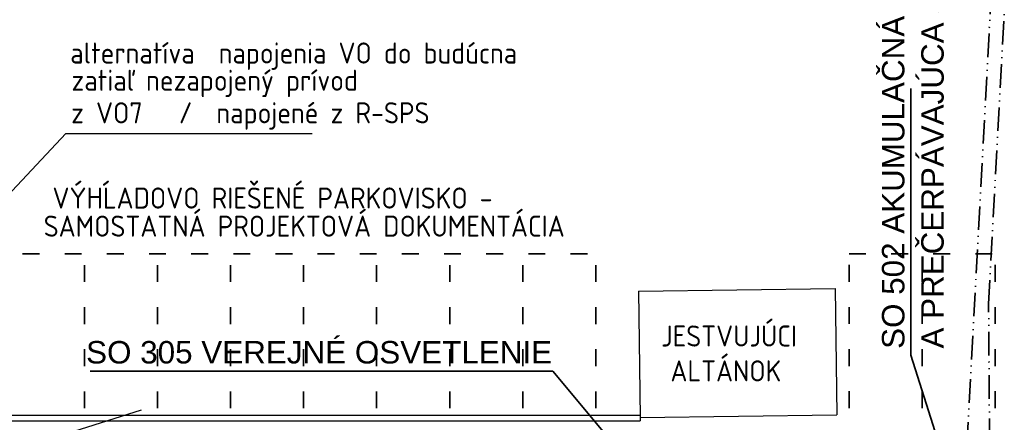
# Model space of a CAD drawing. Extents: x 4743276 to 9726129, y -4307434 to -1665362.
# Tile 54 of 121: x 4848494 to 4883529, y -2010175 to -1995837. Entities that reach past the tile are written whole.
import ezdxf
from ezdxf.enums import TextEntityAlignment as Align

# ---------------------------------------------------------------- set-up
doc = ezdxf.new("R2010")
doc.units = 0
doc.header["$MEASUREMENT"] = 0
doc.linetypes.add('ACAD_ISO03W100', pattern=[30, 12, -18])
doc.linetypes.add('ACAD_ISO12W100', pattern=[22, 12, -3, 0.5, -3, 0.5, -3])
for name, color, linetype in [('MÚRY', 1, 'CONTINUOUS'), ('POPIS', 50, 'CONTINUOUS'), ('siete', 6, 'CONTINUOUS'), ('TENKÁ', 7, 'CONTINUOUS'), ('Výšky', 64, 'CONTINUOUS')]:
    doc.layers.add(name, color=color, linetype=linetype)
doc.styles.add('styl1', font='arial.ttf')
doc.styles.add('STYLE1', font='isocp.shx')

msp = doc.modelspace()

# ---------------------------------------------------------------- linework, layer by layer
at = {"layer": 'MÚRY', "linetype": 'Continuous'}
for p, q in [((4870511.419, -2005503.122), (4877510.764, -2005407.37)), ((4877510.764, -2005407.37), (4877572.319, -2009906.949)), ((4870511.419, -2005503.122), (4870572.974, -2010002.701)), ((4870572.974, -2010002.701), (4877572.319, -2009906.949))]:
    msp.add_line(p, q, dxfattribs=at)
at = {"layer": 'POPIS', "color": 254}
for p, q in [((4844599.949, -2005795), (4850131, -1999890)), ((4850131, -1999890), (4858900.5, -1999890))]:
    msp.add_line(p, q, dxfattribs=at)
at = {"layer": 'siete', "color": 47, "linetype": 'ACAD_ISO12W100', "lineweight": 35, "ltscale": 70}
for p, q in [((4882115.418, -2012551.249), (4883842.525, -1980337.576)), ((4882970.038, -2005950.341), (4884341.835, -1980363.829)), ((4883046.236, -2017034.048), (4882970.038, -2005950.341))]:
    msp.add_line(p, q, dxfattribs=at)
at = {"layer": 'TENKÁ', "color": 30, "lineweight": 35, "ltscale": 0.25}
for p, q in [((4880201.809, -2007785.03), (4880201.809, -1998286.574)), ((4880201.809, -2007785.03), (4883325.502, -2017642.425)), ((4851006.592, -2008353.378), (4867466.092, -2008353.378)), ((4870491.563, -2011974.048), (4867466.092, -2008353.378))]:
    msp.add_line(p, q, dxfattribs=at)
at = {"layer": 'TENKÁ', "color": 252, "linetype": 'ACAD_ISO03W100', "lineweight": 35, "ltscale": 50}
for p, q in [((4845595.757, -2004174.048), (4868995.757, -2004174.048)), ((4850795.757, -2009674.048), (4850795.757, -2004174.048)), ((4853395.757, -2009674.048), (4853395.757, -2004174.048)), ((4855995.757, -2009674.048), (4855995.757, -2004174.048)), ((4858595.757, -2009674.048), (4858595.757, -2004174.048)), ((4861195.757, -2009674.048), (4861195.757, -2004174.048)), ((4863795.757, -2009674.048), (4863795.757, -2004174.048)), ((4866395.757, -2009674.048), (4866395.757, -2004174.048)), ((4868995.757, -2009674.048), (4868995.757, -2004171)), ((4878002.757, -2004171), (4890241.993, -2004171)), ((4878002.757, -2009671), (4878002.757, -2004171)), ((4880602.757, -2009671), (4880602.757, -2004171)), ((4883202.757, -2009671), (4883202.757, -2004171))]:
    msp.add_line(p, q, dxfattribs=at)
at = {"layer": 'TENKÁ'}
for p, q in [((4845595.757, -2009924.048), (4870571.898, -2009924.048)), ((4870571.898, -2009924.048), (4870571.898, -2010124.048)), ((4845395.757, -2010124.048), (4870571.898, -2010124.048))]:
    msp.add_line(p, q, dxfattribs=at)
at = {"layer": 'Výšky', "color": 30, "linetype": 'Continuous', "flags": 128}
msp.add_lwpolyline([(4852814.078, -2009742.118), (4849935.174, -2010659.01), (4848845.063, -2011550.908), (4849356.167, -2012331.097), (4850748.495, -2013457.198), (4851445.524, -2014526.84), (4850946.854, -2015037.248), (4849914.908, -2015379.745), (4845155.001, -2017114.641)], dxfattribs=at)

# ---------------------------------------------------------------- texts
at = {"layer": 'TENKÁ', "color": 30, "lineweight": 35, "ltscale": 0.25, "style": 'styl1'}
for s, p in [('SO 502 AKUMULAČNÁ NÁDRŽ', (4879975.109, -2007560.309)), ('A PREČERPÁVAJÚCA STANICA', (4881373.109, -2007546.809))]:
    msp.add_text(s, height=800, rotation=90, dxfattribs=at).set_placement(p)
at = {"layer": 'TENKÁ', "ltscale": 0.25, "style": 'STYLE1'}
for s, p in [('alternatíva  napojenia VO do budúcna', (4850293.5, -1997400)), ('zatiaľ nezapojený prívod', (4850335.154, -1998369.898)), ('z VO7   /  napojené z R-SPS', (4850323.421, -1999529.45))]:
    msp.add_text(s, height=750, dxfattribs=at).set_placement(p)
for s, p in [('VÝHĹADOVO RIEŠENÉ PARKOVISKO - ', (4857704, -2002065)), ('SAMOSTATNÁ PROJEKTOVÁ DOKUMENTÁCIA', (4858618.5, -2003067)), ('JESTVUJÚCI', (4873736.326, -2006978.033)), ('ALTÁNOK', (4873620.752, -2008221.287))]:
    msp.add_text(s, height=750, dxfattribs=at).set_placement(p, align=Align.MIDDLE)
at = {"layer": 'TENKÁ', "color": 30, "lineweight": 35, "ltscale": 0.25, "style": 'styl1'}
msp.add_text('SO 305 VEREJNÉ OSVETLENIE', height=800, dxfattribs=at).set_placement((4850856.196, -2008080.005))

doc.saveas('drawing.dxf')
